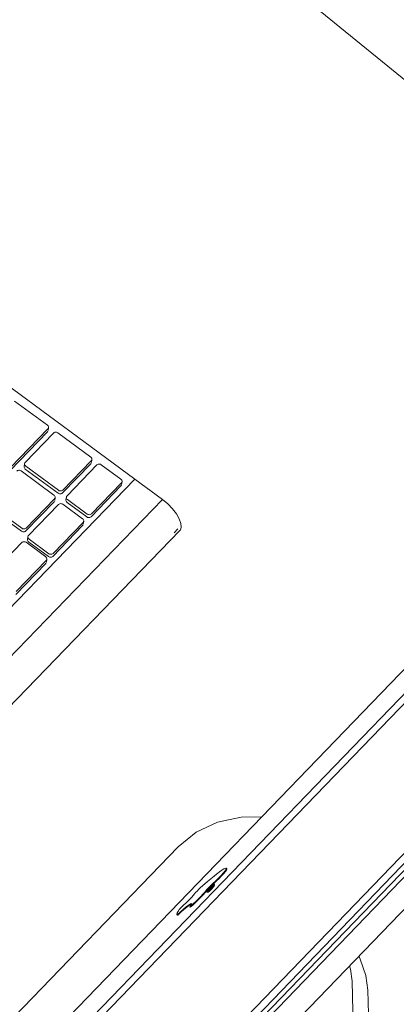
# Model space of a CAD drawing. Header units: centimetres. Extents: x 1151.07 to 1152.71, y 1902.53 to 1904.06.
# Tile 34 of 65: x 1152.0688 to 1152.0853, y 1903.2486 to 1903.2918. Entities that reach past the tile are written whole.
import ezdxf

# ---------------------------------------------------------------- set-up
doc = ezdxf.new("R2010")
doc.units = ezdxf.units.CM
doc.layers.add('Meble', color=7, linetype='Continuous', lineweight=9)
doc.layers.add('Wyposażenie elektryczne', color=7, linetype='Continuous', lineweight=9)

msp = doc.modelspace()

# ---------------------------------------------------------------- linework, layer by layer
at = {"layer": 'Meble'}
msp.add_line((1152.061987, 1903.308443), (1152.099675, 1903.277792), dxfattribs=at)
at = {"layer": 'Wyposażenie elektryczne'}
for p, q in [((1152.118903, 1903.289247), (1152.07055, 1903.239141)), ((1152.119046, 1903.289101), (1152.070693, 1903.238993)), ((1152.119046, 1903.289101), (1152.070693, 1903.238993)), ((1152.119188, 1903.288954), (1152.070837, 1903.238846)), ((1152.069558, 1903.238561), (1152.117878, 1903.288629)), ((1152.052221, 1903.227617), (1152.103432, 1903.280623)), ((1152.052221, 1903.227617), (1152.103432, 1903.280623)), ((1152.102733, 1903.279474), (1152.054904, 1903.229965)), ((1152.073873, 1903.27166), (1152.062898, 1903.279721)), ((1152.099254, 1903.277369), (1152.051538, 1903.227988)), ((1152.070042, 1903.274021), (1152.068601, 1903.27508)), ((1152.06801, 1903.271743), (1152.070062, 1903.273857)), ((1152.070091, 1903.273916), (1152.070073, 1903.273787)), ((1152.070044, 1903.273729), (1152.067993, 1903.271615)), ((1152.070309, 1903.273675), (1152.069065, 1903.272394)), ((1152.070063, 1903.273754), (1152.070044, 1903.273729)), ((1152.07194, 1903.272627), (1152.070498, 1903.273686)), ((1152.071989, 1903.272521), (1152.071971, 1903.272393)), ((1152.069019, 1903.272207), (1152.069036, 1903.272335)), ((1152.070509, 1903.271041), (1152.069068, 1903.272101)), ((1152.069085, 1903.272229), (1152.070527, 1903.27117)), ((1152.071942, 1903.272334), (1152.070699, 1903.271052)), ((1152.070716, 1903.27118), (1152.07196, 1903.272463)), ((1152.072208, 1903.272281), (1152.070897, 1903.270929)), ((1152.071961, 1903.272359), (1152.071942, 1903.272334)), ((1152.073261, 1903.271656), (1152.072397, 1903.272291)), ((1152.073873, 1903.27166), (1152.050104, 1903.247141)), ((1152.050104, 1903.247141), (1152.073873, 1903.27166)), ((1152.070325, 1903.270962), (1152.068883, 1903.272021)), ((1152.073873, 1903.27166), (1152.07509, 1903.270766)), ((1152.073264, 1903.271364), (1152.071953, 1903.270011)), ((1152.07197, 1903.27014), (1152.073281, 1903.271492)), ((1152.073282, 1903.271389), (1152.073264, 1903.271364)), ((1152.07331, 1903.27155), (1152.073293, 1903.271422)), ((1152.103434, 1903.271214), (1152.079815, 1903.246732)), ((1152.069101, 1903.269514), (1152.070345, 1903.270797)), ((1152.070374, 1903.270856), (1152.070356, 1903.270728)), ((1152.07085, 1903.270742), (1152.070868, 1903.27087)), ((1152.051321, 1903.246238), (1152.07509, 1903.270766)), ((1152.068894, 1903.269375), (1152.067452, 1903.270436)), ((1152.067469, 1903.270564), (1152.068911, 1903.269504)), ((1152.070327, 1903.270669), (1152.069083, 1903.269386)), ((1152.070525, 1903.270546), (1152.069214, 1903.269193)), ((1152.070346, 1903.270694), (1152.070327, 1903.270669)), ((1152.071579, 1903.269921), (1152.070715, 1903.270556)), ((1152.071763, 1903.270001), (1152.070899, 1903.270636)), ((1152.070917, 1903.270764), (1152.071781, 1903.270129)), ((1152.071581, 1903.269628), (1152.07027, 1903.268275)), ((1152.070287, 1903.268403), (1152.071599, 1903.269756)), ((1152.0716, 1903.269653), (1152.071581, 1903.269628)), ((1152.071628, 1903.269815), (1152.07161, 1903.269687)), ((1152.075763, 1903.269485), (1152.075593, 1903.26931)), ((1152.075849, 1903.269403), (1152.05209, 1903.244878)), ((1152.069167, 1903.269006), (1152.069184, 1903.269134)), ((1152.068909, 1903.268879), (1152.067597, 1903.267526)), ((1152.069963, 1903.268254), (1152.069099, 1903.26889)), ((1152.07008, 1903.268265), (1152.069216, 1903.2689)), ((1152.069233, 1903.269029), (1152.070098, 1903.268393)), ((1152.069965, 1903.267961), (1152.068653, 1903.266608)), ((1152.068671, 1903.266736), (1152.069983, 1903.268089)), ((1152.069984, 1903.267986), (1152.069965, 1903.267961)), ((1152.070012, 1903.268148), (1152.069995, 1903.26802)), ((1152.066975, 1903.246448), (1152.075779, 1903.255555)), ((1152.077884, 1903.254607), (1152.077902, 1903.254588)), ((1152.077902, 1903.254588), (1152.077907, 1903.254568)), ((1152.077047, 1903.253559), (1152.077028, 1903.253578)), ((1152.07712, 1903.253616), (1152.077139, 1903.253596)), ((1152.077172, 1903.253777), (1152.077154, 1903.253796)), ((1152.077279, 1903.253867), (1152.07726, 1903.253886)), ((1152.07735, 1903.253923), (1152.077369, 1903.253903)), ((1152.076298, 1903.252902), (1152.076279, 1903.252922)), ((1152.075734, 1903.252563), (1152.075715, 1903.252582)), ((1152.07574, 1903.252576), (1152.075758, 1903.252556)), ((1152.083837, 1903.2315), (1152.083401, 1903.249658)), ((1152.084093, 1903.249269), (1152.084526, 1903.231085))]:
    msp.add_line(p, q, dxfattribs=at)
for points in [[(1152.070062, 1903.273857, 0), (1152.07008, 1903.273882, 0), (1152.07009, 1903.273911, 0), (1152.070091, 1903.273941, 0), (1152.070083, 1903.273971, 0), (1152.070066, 1903.273998, 0), (1152.070042, 1903.274021, 0)], [(1152.070498, 1903.273686, 0), (1152.070468, 1903.273703, 0), (1152.070435, 1903.273713, 0), (1152.0704, 1903.273715, 0), (1152.070365, 1903.273709, 0), (1152.070335, 1903.273695, 0), (1152.070309, 1903.273675, 0)], [(1152.07196, 1903.272463, 0), (1152.071978, 1903.272488, 0), (1152.071988, 1903.272517, 0), (1152.071989, 1903.272547, 0), (1152.071981, 1903.272577, 0), (1152.071964, 1903.272604, 0), (1152.07194, 1903.272627, 0)], [(1152.069068, 1903.272101, 0), (1152.069044, 1903.272124, 0), (1152.069027, 1903.272151, 0), (1152.069019, 1903.272181, 0), (1152.06902, 1903.272211, 0), (1152.06903, 1903.27224, 0), (1152.069048, 1903.272265, 0)], [(1152.069065, 1903.272394, 0), (1152.069047, 1903.272368, 0), (1152.069037, 1903.27234, 0), (1152.069036, 1903.272309, 0), (1152.069044, 1903.27228, 0), (1152.069061, 1903.272252, 0), (1152.069085, 1903.272229, 0)], [(1152.072397, 1903.272291, 0), (1152.072367, 1903.272308, 0), (1152.072333, 1903.272318, 0), (1152.072298, 1903.27232, 0), (1152.072264, 1903.272314, 0), (1152.072233, 1903.272301, 0), (1152.072208, 1903.272281, 0)], [(1152.068883, 1903.272021, 0), (1152.068853, 1903.272038, 0), (1152.06882, 1903.272048, 0), (1152.068785, 1903.27205, 0), (1152.06875, 1903.272044, 0), (1152.068719, 1903.272031, 0), (1152.068694, 1903.272011, 0)], [(1152.073281, 1903.271492, 0), (1152.0733, 1903.271517, 0), (1152.07331, 1903.271546, 0), (1152.073311, 1903.271576, 0), (1152.073302, 1903.271606, 0), (1152.073286, 1903.271633, 0), (1152.073261, 1903.271656, 0)], [(1152.070345, 1903.270797, 0), (1152.070363, 1903.270822, 0), (1152.070373, 1903.270851, 0), (1152.070374, 1903.270881, 0), (1152.070366, 1903.270911, 0), (1152.070349, 1903.270939, 0), (1152.070325, 1903.270962, 0)], [(1152.070699, 1903.271052, 0), (1152.070673, 1903.271032, 0), (1152.070642, 1903.271019, 0), (1152.070608, 1903.271013, 0), (1152.070573, 1903.271015, 0), (1152.070539, 1903.271025, 0), (1152.070509, 1903.271041, 0)], [(1152.070527, 1903.27117, 0), (1152.070557, 1903.271153, 0), (1152.070591, 1903.271143, 0), (1152.070626, 1903.271141, 0), (1152.07066, 1903.271147, 0), (1152.070691, 1903.27116, 0), (1152.070716, 1903.27118, 0)], [(1152.070899, 1903.270636, 0), (1152.070875, 1903.270659, 0), (1152.070858, 1903.270686, 0), (1152.07085, 1903.270716, 0), (1152.070851, 1903.270746, 0), (1152.070861, 1903.270775, 0), (1152.070879, 1903.2708, 0)], [(1152.070897, 1903.270929, 0), (1152.070878, 1903.270904, 0), (1152.070868, 1903.270875, 0), (1152.070867, 1903.270844, 0), (1152.070876, 1903.270815, 0), (1152.070892, 1903.270787, 0), (1152.070917, 1903.270764, 0)], [(1152.070715, 1903.270556, 0), (1152.070685, 1903.270573, 0), (1152.070651, 1903.270583, 0), (1152.070616, 1903.270585, 0), (1152.070582, 1903.270579, 0), (1152.070551, 1903.270566, 0), (1152.070525, 1903.270546, 0)], [(1152.07509, 1903.270766, 0), (1152.075317, 1903.270574, 0), (1152.075524, 1903.270359, 0), (1152.075696, 1903.270136, 0), (1152.075822, 1903.269917, 0), (1152.075896, 1903.269719, 0), (1152.075911, 1903.269551, 0), (1152.075868, 1903.269426, 0), (1152.075849, 1903.269404, 0)], [(1152.071599, 1903.269756, 0), (1152.071617, 1903.269782, 0), (1152.071627, 1903.26981, 0), (1152.071628, 1903.269841, 0), (1152.07162, 1903.269871, 0), (1152.071603, 1903.269898, 0), (1152.071579, 1903.269921, 0)], [(1152.071953, 1903.270011, 0), (1152.071927, 1903.269991, 0), (1152.071896, 1903.269978, 0), (1152.071862, 1903.269972, 0), (1152.071827, 1903.269974, 0), (1152.071793, 1903.269984, 0), (1152.071763, 1903.270001, 0)], [(1152.071781, 1903.270129, 0), (1152.071811, 1903.270112, 0), (1152.071845, 1903.270102, 0), (1152.07188, 1903.2701, 0), (1152.071914, 1903.270106, 0), (1152.071945, 1903.27012, 0), (1152.07197, 1903.27014, 0)], [(1152.068911, 1903.269504, 0), (1152.068941, 1903.269487, 0), (1152.068975, 1903.269477, 0), (1152.06901, 1903.269475, 0), (1152.069044, 1903.269481, 0), (1152.069075, 1903.269494, 0), (1152.069101, 1903.269514, 0)], [(1152.069083, 1903.269386, 0), (1152.069058, 1903.269366, 0), (1152.069027, 1903.269352, 0), (1152.068993, 1903.269347, 0), (1152.068957, 1903.269349, 0), (1152.068924, 1903.269358, 0), (1152.068894, 1903.269375, 0)], [(1152.069216, 1903.2689, 0), (1152.069192, 1903.268923, 0), (1152.069175, 1903.268951, 0), (1152.069167, 1903.26898, 0), (1152.069168, 1903.269011, 0), (1152.069178, 1903.26904, 0), (1152.069196, 1903.269065, 0)], [(1152.069214, 1903.269193, 0), (1152.069195, 1903.269168, 0), (1152.069185, 1903.269139, 0), (1152.069184, 1903.269109, 0), (1152.069192, 1903.269079, 0), (1152.069209, 1903.269051, 0), (1152.069233, 1903.269029, 0)], [(1152.069099, 1903.26889, 0), (1152.069069, 1903.268907, 0), (1152.069035, 1903.268916, 0), (1152.069, 1903.268918, 0), (1152.068966, 1903.268913, 0), (1152.068935, 1903.268899, 0), (1152.068909, 1903.268879, 0)], [(1152.069983, 1903.268089, 0), (1152.070001, 1903.268115, 0), (1152.070011, 1903.268143, 0), (1152.070012, 1903.268174, 0), (1152.070004, 1903.268204, 0), (1152.069987, 1903.268231, 0), (1152.069963, 1903.268254, 0)], [(1152.07027, 1903.268275, 0), (1152.070244, 1903.268255, 0), (1152.070213, 1903.268242, 0), (1152.070179, 1903.268236, 0), (1152.070144, 1903.268238, 0), (1152.07011, 1903.268248, 0), (1152.07008, 1903.268265, 0)], [(1152.070098, 1903.268393, 0), (1152.070128, 1903.268376, 0), (1152.070161, 1903.268366, 0), (1152.070197, 1903.268364, 0), (1152.070231, 1903.26837, 0), (1152.070262, 1903.268383, 0), (1152.070287, 1903.268403, 0)], [(1152.075779, 1903.255555, 0), (1152.076562, 1903.256186, 0), (1152.077498, 1903.256626, 0), (1152.078538, 1903.256852, 0), (1152.079429, 1903.256869, 0)], [(1152.077425, 1903.254064, 0), (1152.077546, 1903.254181, 0), (1152.077657, 1903.254294, 0), (1152.077751, 1903.254396, 0), (1152.077824, 1903.254483, 0), (1152.07787, 1903.254547, 0), (1152.077888, 1903.254587, 0)], [(1152.077907, 1903.254568, 0), (1152.077889, 1903.254528, 0), (1152.077843, 1903.254463, 0), (1152.07777, 1903.254377, 0), (1152.077675, 1903.254275, 0), (1152.077565, 1903.254162, 0), (1152.077444, 1903.254045, 0)], [(1152.077888, 1903.254587, 0), (1152.077864, 1903.254613, 0), (1152.077781, 1903.254581, 0), (1152.077644, 1903.254494, 0), (1152.077461, 1903.254357, 0)], [(1152.077461, 1903.254357, 0), (1152.077274, 1903.254212, 0), (1152.077065, 1903.254037, 0), (1152.076838, 1903.25384, 0)], [(1152.077154, 1903.253796, 0), (1152.077285, 1903.253929, 0), (1152.077425, 1903.254064, 0)], [(1152.077444, 1903.254045, 0), (1152.077304, 1903.253909, 0), (1152.077172, 1903.253777, 0)], [(1152.076279, 1903.252922, 0), (1152.076394, 1903.253019, 0), (1152.076516, 1903.253129, 0), (1152.076638, 1903.253245, 0), (1152.076755, 1903.25336, 0), (1152.076857, 1903.253468, 0), (1152.076941, 1903.253563, 0)], [(1152.07696, 1903.253544, 0), (1152.076876, 1903.253449, 0), (1152.076773, 1903.253341, 0), (1152.076657, 1903.253226, 0), (1152.076534, 1903.253109, 0), (1152.076412, 1903.253, 0), (1152.076298, 1903.252902, 0)], [(1152.076838, 1903.25384, 0), (1152.076757, 1903.253765, 0), (1152.076677, 1903.253688, 0), (1152.076603, 1903.253613, 0), (1152.07654, 1903.253544, 0), (1152.076492, 1903.253487, 0)], [(1152.076941, 1903.253563, 0), (1152.077037, 1903.253672, 0), (1152.077154, 1903.253796, 0)], [(1152.077172, 1903.253777, 0), (1152.077056, 1903.253653, 0), (1152.07696, 1903.253544, 0)], [(1152.07726, 1903.253886, 0), (1152.077169, 1903.253787, 0), (1152.077098, 1903.253703, 0), (1152.07705, 1903.253637, 0), (1152.077027, 1903.253595, 0), (1152.077032, 1903.253576, 0), (1152.077063, 1903.253583, 0), (1152.07712, 1903.253616, 0)], [(1152.077139, 1903.253596, 0), (1152.077082, 1903.253564, 0), (1152.077051, 1903.253557, 0), (1152.077046, 1903.253575, 0), (1152.077068, 1903.253618, 0), (1152.077116, 1903.253683, 0), (1152.077188, 1903.253768, 0), (1152.077279, 1903.253867, 0)], [(1152.07712, 1903.253616, 0), (1152.077224, 1903.25373, 0), (1152.0773, 1903.253822, 0), (1152.077344, 1903.253888, 0), (1152.077351, 1903.253921, 0), (1152.077323, 1903.253921, 0), (1152.07726, 1903.253886, 0)], [(1152.077279, 1903.253867, 0), (1152.077342, 1903.253901, 0), (1152.07737, 1903.253902, 0), (1152.077362, 1903.253868, 0), (1152.077319, 1903.253803, 0), (1152.077243, 1903.25371, 0), (1152.077139, 1903.253596, 0)], [(1152.076492, 1903.253487, 0), (1152.076438, 1903.253423, 0), (1152.076368, 1903.253346, 0), (1152.076286, 1903.253261, 0), (1152.076196, 1903.253173, 0), (1152.076102, 1903.253084, 0)], [(1152.075785, 1903.252749, 0), (1152.075725, 1903.252651, 0), (1152.07571, 1903.252593, 0), (1152.07574, 1903.252576, 0)], [(1152.07574, 1903.252576, 0), (1152.075875, 1903.252702, 0), (1152.076007, 1903.252818, 0), (1152.076127, 1903.252918, 0), (1152.076228, 1903.252994, 0), (1152.076303, 1903.253042, 0), (1152.076347, 1903.253059, 0), (1152.076358, 1903.253044, 0), (1152.076335, 1903.252997, 0), (1152.076279, 1903.252922, 0)], [(1152.076298, 1903.252902, 0), (1152.076354, 1903.252978, 0), (1152.076377, 1903.253025, 0), (1152.076366, 1903.25304, 0), (1152.076322, 1903.253023, 0), (1152.076247, 1903.252975, 0), (1152.076146, 1903.252899, 0), (1152.076026, 1903.252799, 0), (1152.075894, 1903.252683, 0), (1152.075758, 1903.252556, 0)], [(1152.076102, 1903.253084, 0), (1152.076021, 1903.253007, 0), (1152.075944, 1903.252931, 0), (1152.075876, 1903.252859, 0), (1152.075822, 1903.252797, 0), (1152.075785, 1903.252749, 0)], [(1152.075758, 1903.252556, 0), (1152.075729, 1903.252573, 0), (1152.075744, 1903.252632, 0)], [(1152.083692, 1903.250764, 0), (1152.083755, 1903.250626, 0), (1152.084, 1903.249916, 0), (1152.084093, 1903.249269, 0)], [(1152.083401, 1903.249658, 0), (1152.083325, 1903.250187, 0), (1152.083284, 1903.250336, 0)]]:
    msp.add_polyline3d(points, dxfattribs=at)

doc.saveas('drawing.dxf')
